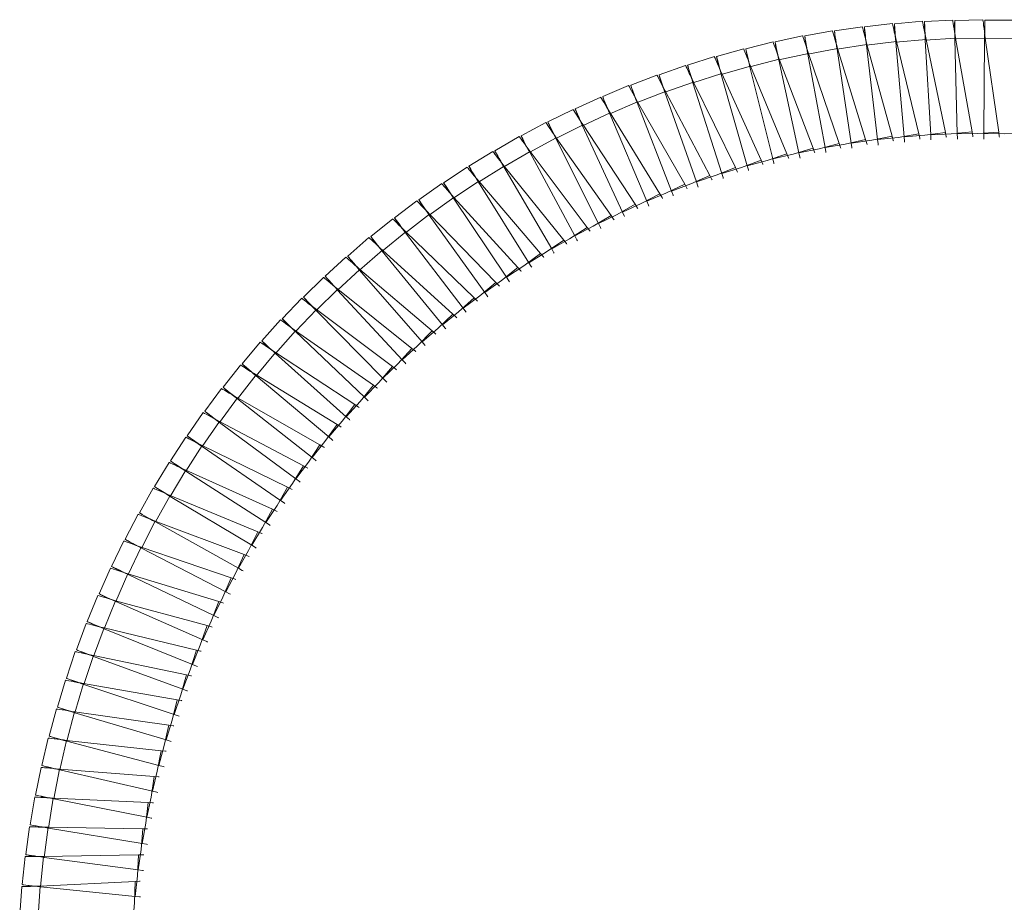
# Model space of a CAD drawing. Header units: millimetres. Extents: x -834 to 396, y -1282 to 570.
# Tile 6 of 13: x -833 to -548, y 314 to 570. Entities that reach past the tile are written whole.
import ezdxf

# ---------------------------------------------------------------- set-up
doc = ezdxf.new("R2010")
doc.units = ezdxf.units.MM

msp = doc.modelspace()

# ---------------------------------------------------------------- linework, layer by layer
at = {"color": 7, "linetype": 'Continuous', "lineweight": 15}
for p, q in [((-596.93, 567.05), (-588.85, 568.26)), ((-588.25, 568.22), (-580.14, 569.19)), ((-579.54, 569.13), (-571.41, 569.83)), ((-579.52, 568.13), (-579.54, 569.13)), ((-570.82, 568.75), (-570.81, 569.75)), ((-570.82, 568.75), (-570.66, 565.89)), ((-570.81, 569.75), (-562.65, 570.2)), ((-562.08, 568.36), (-562.37, 568.36)), ((-562.1, 569.11), (-562.06, 570.11)), ((-562.1, 569.11), (-562.03, 566.24)), ((-562.06, 570.11), (-553.89, 570.3)), ((-553.38, 568.44), (-553.68, 568.44)), ((-553.38, 569.19), (-553.4, 566.32)), ((-553.38, 569.19), (-553.3, 570.19)), ((-553.3, 570.19), (-545.14, 570.12)), ((-614.15, 563.88), (-606.17, 565.6)), ((-605.57, 565.6), (-597.53, 567.07)), ((-605.45, 564.61), (-605.57, 565.6)), ((-596.85, 566.05), (-596.93, 567.05)), ((-596.85, 566.05), (-596.42, 563.22)), ((-588.11, 566.48), (-588.42, 566.45)), ((-588.2, 567.22), (-588.25, 568.22)), ((-588.2, 567.22), (-587.86, 564.38)), ((-579.46, 567.38), (-579.74, 567.36)), ((-579.52, 568.13), (-579.27, 565.27)), ((-579.31, 565.46), (-579.31, 565.46)), ((-570.78, 568.01), (-571.08, 567.99)), ((-570.69, 566.08), (-570.69, 566.08)), ((-562.06, 566.43), (-562.06, 566.43)), ((-553.41, 566.51), (-553.41, 566.51)), ((-622.68, 561.89), (-614.76, 563.87)), ((-614.01, 562.89), (-614.15, 563.88)), ((-614.01, 562.89), (-613.4, 560.09)), ((-605.32, 563.87), (-605.61, 563.82)), ((-605.45, 564.61), (-604.93, 561.79)), ((-596.74, 565.31), (-597.02, 565.27)), ((-596.47, 563.4), (-596.47, 563.4)), ((-596.21, 561.73), (-587.52, 563.07)), ((-587.9, 564.56), (-587.9, 564.56)), ((-587.7, 562.89), (-578.97, 563.95)), ((-587.7, 562.89), (-584.42, 535.54)), ((-587.52, 563.07), (-580.21, 536.51)), ((-579.16, 563.78), (-570.4, 564.56)), ((-579.16, 563.78), (-576.74, 536.33)), ((-578.97, 563.95), (-572.5, 537.17)), ((-570.6, 564.39), (-561.81, 564.91)), ((-570.6, 564.39), (-569.04, 536.89)), ((-570.4, 564.56), (-564.77, 537.6)), ((-562.01, 564.74), (-553.22, 564.98)), ((-562.01, 564.74), (-561.32, 537.2)), ((-561.81, 564.91), (-557.04, 537.78)), ((-553.43, 564.82), (-553.6, 537.28)), ((-553.43, 564.82), (-544.63, 564.78)), ((-553.22, 564.98), (-549.3, 537.71)), ((-631.14, 559.64), (-623.28, 561.86)), ((-622.5, 560.91), (-622.68, 561.89)), ((-622.32, 560.19), (-622.61, 560.11)), ((-622.5, 560.91), (-621.81, 558.13)), ((-613.85, 562.16), (-614.14, 562.1)), ((-613.46, 560.27), (-613.46, 560.27)), ((-613.1, 558.62), (-604.51, 560.5)), ((-604.99, 561.97), (-604.99, 561.97)), ((-604.98, 561.93), (-604.88, 561.66)), ((-604.68, 560.31), (-596.03, 561.92)), ((-604.68, 560.31), (-599.69, 533.22)), ((-604.51, 560.5), (-595.55, 534.45)), ((-596.21, 561.73), (-592.07, 534.5)), ((-596.03, 561.92), (-587.9, 535.6)), ((-647.83, 554.34), (-640.13, 557.05)), ((-639.53, 557.12), (-631.74, 559.59)), ((-639.29, 556.15), (-639.53, 557.12)), ((-630.94, 558.66), (-631.14, 559.64)), ((-630.73, 557.94), (-631.02, 557.86)), ((-630.94, 558.66), (-630.15, 555.91)), ((-629.77, 554.46), (-621.31, 556.87)), ((-621.88, 558.31), (-621.88, 558.31)), ((-621.86, 558.27), (-621.75, 558.01)), ((-621.47, 556.67), (-612.94, 558.82)), ((-621.31, 556.87), (-610.73, 531.44)), ((-613.1, 558.62), (-607.26, 531.7)), ((-612.94, 558.82), (-603.16, 533.06)), ((-656.04, 551.3), (-648.43, 554.25)), ((-647.56, 553.38), (-647.83, 554.34)), ((-639.06, 555.44), (-639.34, 555.35)), ((-639.29, 556.15), (-638.42, 553.42)), ((-637.99, 551.98), (-629.61, 554.66)), ((-630.23, 556.08), (-630.23, 556.08)), ((-630.21, 556.04), (-630.09, 555.78)), ((-629.77, 554.46), (-622.24, 527.95)), ((-629.61, 554.66), (-618.24, 529.57)), ((-621.47, 556.67), (-614.78, 529.94)), ((-664.16, 548), (-656.64, 551.19)), ((-655.75, 550.35), (-656.04, 551.3)), ((-647.32, 552.67), (-647.61, 552.57)), ((-647.56, 553.38), (-646.61, 550.68)), ((-646.13, 549.25), (-637.84, 552.2)), ((-638.5, 553.59), (-638.5, 553.59)), ((-638.49, 553.56), (-638.36, 553.3)), ((-637.99, 551.98), (-629.64, 525.73)), ((-637.84, 552.2), (-625.69, 527.47)), ((-655.75, 550.35), (-654.71, 547.68)), ((-655.48, 549.65), (-655.74, 549.55)), ((-654.19, 546.27), (-645.99, 549.47)), ((-646.69, 550.85), (-646.69, 550.85)), ((-646.68, 550.81), (-646.54, 550.56)), ((-646.13, 549.25), (-636.96, 523.28)), ((-645.99, 549.47), (-633.07, 525.14)), ((-672.16, 544.45), (-664.75, 547.88)), ((-663.83, 547.06), (-664.16, 548)), ((-663.83, 547.06), (-662.71, 544.42)), ((-663.54, 546.37), (-663.82, 546.25)), ((-662.14, 543.03), (-654.05, 546.49)), ((-654.8, 547.84), (-654.8, 547.84)), ((-654.78, 547.81), (-654.64, 547.56)), ((-654.19, 546.27), (-644.2, 520.59)), ((-654.05, 546.49), (-640.37, 522.58)), ((-680.05, 540.65), (-672.75, 544.31)), ((-671.8, 543.52), (-672.16, 544.45)), ((-671.8, 543.52), (-670.6, 540.92)), ((-671.49, 542.84), (-671.75, 542.72)), ((-669.99, 539.55), (-662.01, 543.26)), ((-662.8, 544.59), (-662.8, 544.59)), ((-662.78, 544.55), (-662.63, 544.31)), ((-662.14, 543.03), (-651.36, 517.68)), ((-662.01, 543.26), (-647.59, 519.79)), ((-687.82, 536.61), (-680.63, 540.49)), ((-679.66, 539.73), (-680.05, 540.65)), ((-679.66, 539.73), (-678.38, 537.17)), ((-677.73, 535.82), (-669.87, 539.78)), ((-670.7, 541.08), (-670.7, 541.08)), ((-670.68, 541.05), (-670.52, 540.81)), ((-669.87, 539.78), (-654.71, 516.78)), ((-679.33, 539.07), (-679.6, 538.93)), ((-678.48, 537.33), (-678.48, 537.33)), ((-669.99, 539.55), (-658.42, 514.55)), ((-695.45, 532.32), (-688.39, 536.43)), ((-687.4, 535.7), (-687.82, 536.61)), ((-687.4, 535.7), (-686.04, 533.18)), ((-687.05, 535.04), (-687.3, 534.9)), ((-685.34, 531.85), (-677.61, 536.05)), ((-677.73, 535.82), (-665.37, 511.2)), ((-677.61, 536.05), (-661.74, 513.54)), ((-702.95, 527.8), (-696.02, 532.12)), ((-695.01, 531.43), (-695.45, 532.32)), ((-695.01, 531.43), (-693.57, 528.95)), ((-692.83, 527.64), (-685.24, 532.09)), ((-686.15, 533.34), (-686.15, 533.34)), ((-686.12, 533.3), (-685.95, 533.07)), ((-685.34, 531.85), (-672.22, 507.63)), ((-685.24, 532.09), (-668.67, 510.08)), ((-694.63, 530.78), (-694.88, 530.63)), ((-693.68, 529.1), (-693.68, 529.1)), ((-693.66, 529.07), (-693.48, 528.85)), ((-710.3, 523.04), (-703.51, 527.58)), ((-702.48, 526.92), (-702.95, 527.8)), ((-702.48, 526.92), (-700.96, 524.49)), ((-702.08, 526.28), (-702.34, 526.12)), ((-700.18, 523.2), (-692.73, 527.88)), ((-692.83, 527.64), (-678.95, 503.84)), ((-692.73, 527.88), (-675.48, 506.41)), ((-717.5, 518.05), (-710.85, 522.8)), ((-709.8, 522.17), (-710.3, 523.04)), ((-707.39, 518.53), (-700.09, 523.45)), ((-701.08, 524.63), (-701.08, 524.64)), ((-701.05, 524.6), (-700.86, 524.38)), ((-700.18, 523.2), (-685.56, 499.85)), ((-700.09, 523.45), (-682.17, 502.52)), ((-709.8, 522.17), (-708.21, 519.79)), ((-709.38, 521.55), (-709.62, 521.39)), ((-708.33, 519.94), (-708.33, 519.94)), ((-708.3, 519.91), (-708.11, 519.69)), ((-724.54, 512.84), (-718.04, 517.8)), ((-716.97, 517.2), (-717.5, 518.05)), ((-716.97, 517.2), (-715.3, 514.87)), ((-714.45, 513.64), (-707.31, 518.78)), ((-707.39, 518.53), (-692.05, 495.65)), ((-707.31, 518.78), (-688.74, 498.43)), ((-716.54, 516.59), (-716.79, 516.41)), ((-715.43, 515.01), (-715.43, 515.01)), ((-715.4, 514.98), (-715.2, 514.78)), ((-731.41, 507.41), (-725.07, 512.57)), ((-723.98, 512.01), (-724.54, 512.84)), ((-723.98, 512.01), (-722.38, 509.91)), ((-723.53, 511.41), (-723.76, 511.24)), ((-721.35, 508.53), (-714.37, 513.89)), ((-714.45, 513.64), (-698.39, 491.25)), ((-714.37, 513.89), (-695.17, 494.13)), ((-728.08, 503.2), (-721.28, 508.78)), ((-722.37, 509.87), (-722.37, 509.87)), ((-721.35, 508.53), (-704.6, 486.66)), ((-721.28, 508.78), (-701.47, 489.63)), ((-738.1, 501.77), (-731.94, 507.12)), ((-730.83, 506.6), (-731.41, 507.41)), ((-730.83, 506.6), (-729.02, 504.38)), ((-730.35, 506.02), (-730.59, 505.82)), ((-734.65, 497.67), (-728.02, 503.45)), ((-729.15, 504.51), (-729.15, 504.51)), ((-729.12, 504.48), (-728.91, 504.29)), ((-728.08, 503.2), (-710.66, 481.87)), ((-728.02, 503.45), (-707.62, 484.94)), ((-744.62, 495.92), (-738.62, 501.47)), ((-737.5, 500.97), (-738.1, 501.77)), ((-737.5, 500.97), (-735.62, 498.81)), ((-737.01, 500.41), (-737.23, 500.22)), ((-741.04, 491.93), (-734.6, 497.92)), ((-735.76, 498.94), (-735.76, 498.94)), ((-735.73, 498.91), (-735.51, 498.73)), ((-734.65, 497.67), (-716.56, 476.89)), ((-734.6, 497.92), (-713.62, 480.06)), ((-750.95, 489.87), (-745.13, 495.6)), ((-743.99, 495.14), (-744.62, 495.92)), ((-743.99, 495.14), (-742.04, 493.04)), ((-743.48, 494.6), (-743.7, 494.39)), ((-747.24, 485.99), (-740.99, 492.18)), ((-742.19, 493.16), (-742.19, 493.17)), ((-742.16, 493.14), (-741.93, 492.96)), ((-741.04, 491.93), (-722.3, 471.73)), ((-740.99, 492.18), (-719.47, 474.99)), ((-757.08, 483.62), (-751.45, 489.53)), ((-750.3, 489.11), (-750.95, 489.87)), ((-750.3, 489.11), (-748.28, 487.07)), ((-749.77, 488.58), (-749.98, 488.37)), ((-753.26, 479.86), (-747.21, 486.25)), ((-748.43, 487.19), (-748.43, 487.19)), ((-748.4, 487.17), (-748.17, 486.99)), ((-747.24, 485.99), (-727.88, 466.39)), ((-747.21, 486.25), (-725.15, 469.74)), ((-763.02, 477.18), (-757.57, 483.27)), ((-756.41, 482.88), (-757.08, 483.62)), ((-756.41, 482.88), (-754.33, 480.91)), ((-759.08, 473.54), (-753.23, 480.12)), ((-755.87, 482.37), (-756.07, 482.16)), ((-754.48, 481.02), (-754.48, 481.02)), ((-754.45, 481), (-754.22, 480.83)), ((-753.26, 479.86), (-733.29, 460.88)), ((-753.23, 480.12), (-730.67, 464.31)), ((-762.32, 476.47), (-763.02, 477.18)), ((-768.75, 470.56), (-763.5, 476.82)), ((-762.32, 476.47), (-760.18, 474.56)), ((-761.77, 475.97), (-761.97, 475.75)), ((-760.34, 474.67), (-760.34, 474.67)), ((-760.31, 474.65), (-760.07, 474.49)), ((-764.7, 467.05), (-759.06, 473.8)), ((-759.08, 473.54), (-738.53, 455.2)), ((-759.06, 473.8), (-736.01, 458.71)), ((-774.27, 463.77), (-769.22, 470.18)), ((-768.03, 469.87), (-768.75, 470.56)), ((-768.03, 469.87), (-765.84, 468.03)), ((-767.46, 469.39), (-767.64, 469.17)), ((-770.11, 460.38), (-764.69, 467.31)), ((-765.99, 468.14), (-765.99, 468.14)), ((-765.96, 468.11), (-765.72, 467.96)), ((-764.7, 467.05), (-743.58, 449.36)), ((-764.69, 467.31), (-741.18, 452.95)), ((-779.58, 456.8), (-774.73, 463.37)), ((-773.53, 463.1), (-774.27, 463.77)), ((-773.53, 463.1), (-771.28, 461.33)), ((-772.94, 462.64), (-773.14, 462.39)), ((-775.31, 453.55), (-770.11, 460.64)), ((-771.44, 461.43), (-771.44, 461.43)), ((-770.11, 460.64), (-746.16, 447.03)), ((-770.11, 460.38), (-748.45, 443.36)), ((-784.66, 449.67), (-780.02, 456.39)), ((-778.81, 456.15), (-779.58, 456.8)), ((-778.81, 456.15), (-776.51, 454.45)), ((-778.21, 455.71), (-778.38, 455.48)), ((-776.67, 454.55), (-776.67, 454.55)), ((-776.64, 454.53), (-776.38, 454.39)), ((-780.29, 446.55), (-775.32, 453.81)), ((-775.32, 453.81), (-750.95, 440.95)), ((-775.31, 453.55), (-753.13, 437.22)), ((-789.52, 442.38), (-785.09, 449.24)), ((-783.88, 449.05), (-784.66, 449.67)), ((-783.88, 449.05), (-781.52, 447.42)), ((-783.26, 448.62), (-783.43, 448.37)), ((-785.06, 439.4), (-780.31, 446.81)), ((-781.68, 447.51), (-781.69, 447.51)), ((-781.65, 447.49), (-781.39, 447.37)), ((-780.31, 446.81), (-755.55, 434.73)), ((-780.29, 446.55), (-757.61, 430.93)), ((-794.14, 434.95), (-789.93, 441.94)), ((-788.71, 441.79), (-789.52, 442.38)), ((-788.71, 441.79), (-786.31, 440.23)), ((-788.09, 441.38), (-788.24, 441.14)), ((-786.48, 440.32), (-786.48, 440.32)), ((-786.44, 440.3), (-786.18, 440.18)), ((-789.59, 432.11), (-785.08, 439.66)), ((-785.08, 439.66), (-759.95, 428.36)), ((-785.06, 439.4), (-761.89, 424.5)), ((-798.53, 427.37), (-794.54, 434.5)), ((-793.32, 434.38), (-794.14, 434.95)), ((-793.32, 434.38), (-790.87, 432.9)), ((-793.89, 424.68), (-789.62, 432.37)), ((-792.68, 433.99), (-792.83, 433.74)), ((-791.04, 432.98), (-791.04, 432.98)), ((-791, 432.96), (-790.74, 432.85)), ((-789.62, 432.37), (-764.15, 421.86)), ((-789.59, 432.11), (-765.96, 417.94)), ((-802.68, 419.66), (-798.92, 426.91)), ((-797.69, 426.82), (-798.53, 427.37)), ((-797.69, 426.82), (-795.19, 425.43)), ((-797.04, 426.46), (-797.19, 426.2)), ((-795.37, 425.5), (-795.37, 425.5)), ((-795.33, 425.49), (-795.06, 425.38)), ((-797.96, 417.11), (-793.93, 424.93)), ((-793.93, 424.93), (-768.15, 415.23)), ((-793.89, 424.68), (-769.83, 411.26)), ((-806.59, 411.82), (-803.05, 419.18)), ((-801.83, 419.14), (-802.68, 419.66)), ((-801.83, 419.14), (-799.28, 417.82)), ((-801.79, 409.43), (-798.01, 417.37)), ((-801.16, 418.8), (-801.3, 418.54)), ((-799.46, 417.89), (-799.46, 417.89)), ((-799.42, 417.88), (-799.15, 417.78)), ((-798.01, 417.37), (-771.93, 408.48)), ((-797.96, 417.11), (-773.49, 404.46)), ((-810.24, 403.86), (-806.94, 411.34)), ((-805.72, 411.33), (-806.59, 411.82)), ((-805.72, 411.33), (-803.13, 410.09)), ((-805.37, 401.62), (-801.84, 409.68)), ((-805.04, 411.01), (-805.17, 410.73)), ((-803.31, 410.16), (-803.31, 410.16)), ((-801.84, 409.68), (-775.5, 401.62)), ((-801.79, 409.43), (-776.93, 397.54)), ((-813.65, 395.8), (-810.58, 403.37)), ((-809.36, 403.4), (-810.24, 403.86)), ((-809.36, 403.4), (-806.74, 402.25)), ((-808.67, 403.1), (-808.79, 402.84)), ((-808.71, 393.71), (-805.43, 401.87)), ((-806.92, 402.3), (-806.92, 402.3)), ((-806.88, 402.29), (-806.6, 402.21)), ((-805.43, 401.87), (-778.85, 394.64)), ((-805.37, 401.62), (-780.16, 390.52)), ((-816.8, 387.63), (-813.97, 395.29)), ((-812.75, 395.36), (-813.65, 395.8)), ((-812.75, 395.36), (-810.09, 394.29)), ((-812.06, 395.08), (-812.17, 394.79)), ((-810.27, 394.34), (-810.27, 394.34)), ((-810.24, 394.33), (-809.96, 394.26)), ((-811.79, 385.69), (-808.78, 393.96)), ((-808.78, 393.96), (-781.98, 387.56)), ((-808.71, 393.71), (-783.16, 383.41)), ((-819.69, 379.36), (-817.11, 387.11)), ((-815.89, 387.22), (-816.8, 387.63)), ((-815.89, 387.22), (-813.2, 386.23)), ((-815.18, 386.96), (-815.28, 386.69)), ((-814.63, 377.59), (-811.87, 385.94)), ((-813.38, 386.28), (-813.38, 386.28)), ((-813.34, 386.27), (-813.06, 386.21)), ((-811.87, 385.94), (-784.89, 380.39)), ((-811.79, 385.69), (-785.93, 376.2)), ((-822.32, 371.01), (-819.98, 378.83)), ((-818.76, 378.98), (-819.69, 379.36)), ((-818.76, 378.98), (-816.05, 378.08)), ((-818.06, 378.75), (-818.15, 378.46)), ((-817.21, 369.39), (-814.71, 377.83)), ((-816.23, 378.12), (-816.23, 378.12)), ((-816.19, 378.11), (-815.91, 378.06)), ((-814.71, 377.83), (-787.57, 373.13)), ((-814.63, 377.59), (-788.48, 368.91)), ((-824.69, 362.58), (-822.6, 370.47)), ((-821.38, 370.66), (-822.32, 371.01)), ((-821.38, 370.66), (-818.64, 369.84)), ((-820.67, 370.45), (-820.75, 370.17)), ((-819.53, 361.13), (-817.3, 369.64)), ((-818.82, 369.88), (-818.82, 369.88)), ((-818.79, 369.87), (-818.5, 369.83)), ((-817.3, 369.64), (-790.02, 365.79)), ((-817.21, 369.39), (-790.8, 361.54)), ((-826.79, 354.08), (-824.95, 362.03)), ((-823.74, 362.26), (-824.69, 362.58)), ((-823.74, 362.26), (-820.97, 361.53)), ((-823.02, 362.07), (-823.09, 361.79)), ((-821.58, 352.79), (-819.63, 361.36)), ((-821.16, 361.56), (-821.16, 361.56)), ((-821.12, 361.55), (-820.83, 361.52)), ((-819.63, 361.36), (-792.24, 358.38)), ((-819.53, 361.13), (-792.89, 354.11)), ((-828.62, 345.52), (-827.03, 353.53)), ((-825.83, 353.79), (-826.79, 354.08)), ((-825.83, 353.79), (-823.04, 353.15)), ((-825.11, 353.62), (-825.17, 353.33)), ((-823.38, 344.39), (-821.69, 353.02)), ((-823.23, 353.17), (-823.23, 353.17)), ((-823.19, 353.16), (-822.9, 353.14)), ((-821.69, 353.02), (-794.22, 350.9)), ((-821.58, 352.79), (-794.74, 346.61)), ((-830.19, 336.9), (-828.85, 344.96)), ((-827.66, 345.26), (-828.62, 345.52)), ((-827.66, 345.26), (-824.85, 344.7)), ((-826.92, 345.11), (-826.98, 344.83)), ((-825.04, 344.72), (-825.04, 344.72)), ((-825, 344.71), (-824.71, 344.7)), ((-824.91, 335.94), (-823.49, 344.62)), ((-823.49, 344.62), (-795.97, 343.36)), ((-823.38, 344.39), (-796.35, 339.06)), ((-831.48, 328.24), (-830.39, 336.33)), ((-829.21, 336.67), (-830.19, 336.9)), ((-829.21, 336.67), (-826.39, 336.2)), ((-828.48, 336.55), (-828.53, 336.25)), ((-826.58, 336.21), (-826.58, 336.21)), ((-826.17, 327.44), (-825.03, 336.17)), ((-825.03, 336.17), (-797.49, 335.77)), ((-824.91, 335.94), (-797.73, 331.46)), ((-832.5, 319.54), (-831.67, 327.67)), ((-830.5, 328.04), (-831.48, 328.24)), ((-830.5, 328.04), (-827.66, 327.66)), ((-829.76, 327.94), (-829.8, 327.66)), ((-827.17, 318.91), (-826.3, 327.67)), ((-826.3, 327.67), (-798.76, 328.14)), ((-826.17, 327.44), (-798.86, 323.82)), ((-827.31, 319.13), (-799.79, 320.47)), ((-833.24, 310.82), (-832.67, 318.96)), ((-831.51, 319.37), (-832.5, 319.54)), ((-831.51, 319.37), (-828.66, 319.09)), ((-830.77, 319.3), (-830.8, 318.99)), ((-828.85, 319.08), (-828.85, 319.08)), ((-827.9, 310.36), (-827.31, 319.13)), ((-827.17, 318.91), (-799.76, 316.15))]:
    msp.add_line(p, q, dxfattribs=at)
at = {"color": 7, "linetype": 'Continuous', "lineweight": 15, "flags": 128}
for points in [[(-588.85, 568.26), (-588.83, 568.15), (-588.74, 567.83), (-588.61, 567.3), (-588.43, 566.61), (-588.22, 565.8), (-587.99, 564.9), (-587.75, 563.97), (-587.52, 563.07)], [(-580.14, 569.19), (-580.12, 569.07), (-580.04, 568.74), (-579.93, 568.22), (-579.77, 567.52), (-579.59, 566.7), (-579.38, 565.79), (-579.17, 564.86), (-578.97, 563.95)], [(-579.54, 569.13), (-579.53, 569.01), (-579.51, 568.68), (-579.47, 568.14), (-579.42, 567.43), (-579.36, 566.59), (-579.3, 565.66), (-579.23, 564.71), (-579.16, 563.78)], [(-571.41, 569.83), (-571.38, 569.72), (-571.32, 569.39), (-571.22, 568.86), (-571.09, 568.16), (-570.93, 567.33), (-570.75, 566.42), (-570.57, 565.48), (-570.4, 564.56)], [(-570.81, 569.75), (-570.8, 569.64), (-570.79, 569.3), (-570.77, 568.76), (-570.74, 568.05), (-570.71, 567.21), (-570.67, 566.28), (-570.63, 565.33), (-570.6, 564.39)], [(-562.65, 570.2), (-562.64, 570.09), (-562.58, 569.76), (-562.5, 569.23), (-562.39, 568.52), (-562.26, 567.69), (-562.11, 566.77), (-561.96, 565.83), (-561.81, 564.91)], [(-562.06, 570.11), (-562.06, 569.99), (-562.06, 569.66), (-562.05, 569.12), (-562.05, 568.4), (-562.04, 567.56), (-562.03, 566.63), (-562.02, 565.68), (-562.01, 564.74)], [(-553.89, 570.3), (-553.88, 570.19), (-553.84, 569.85), (-553.77, 569.32), (-553.68, 568.61), (-553.57, 567.78), (-553.46, 566.86), (-553.34, 565.91), (-553.22, 564.98)], [(-553.3, 570.19), (-553.31, 570.07), (-553.31, 569.74), (-553.33, 569.2), (-553.34, 568.48), (-553.36, 567.64), (-553.38, 566.71), (-553.41, 565.76), (-553.43, 564.82)], [(-606.17, 565.6), (-606.13, 565.49), (-606.03, 565.17), (-605.86, 564.66), (-605.64, 563.98), (-605.38, 563.18), (-605.09, 562.3), (-604.8, 561.39), (-604.51, 560.5)], [(-605.57, 565.6), (-605.55, 565.49), (-605.49, 565.15), (-605.4, 564.62), (-605.29, 563.92), (-605.15, 563.09), (-605, 562.17), (-604.84, 561.23), (-604.68, 560.31)], [(-597.53, 567.07), (-597.5, 566.96), (-597.41, 566.64), (-597.26, 566.12), (-597.06, 565.43), (-596.82, 564.62), (-596.56, 563.73), (-596.29, 562.81), (-596.03, 561.92)], [(-596.93, 567.05), (-596.91, 566.93), (-596.87, 566.6), (-596.8, 566.07), (-596.7, 565.36), (-596.59, 564.52), (-596.47, 563.6), (-596.34, 562.66), (-596.21, 561.73)], [(-588.25, 568.22), (-588.24, 568.11), (-588.21, 567.77), (-588.15, 567.24), (-588.08, 566.53), (-587.99, 565.69), (-587.9, 564.77), (-587.8, 563.81), (-587.7, 562.89)], [(-614.76, 563.87), (-614.72, 563.76), (-614.6, 563.44), (-614.42, 562.93), (-614.18, 562.26), (-613.89, 561.47), (-613.58, 560.6), (-613.25, 559.7), (-612.94, 558.82)], [(-614.15, 563.88), (-614.13, 563.77), (-614.06, 563.44), (-613.96, 562.91), (-613.82, 562.21), (-613.66, 561.38), (-613.47, 560.47), (-613.29, 559.54), (-613.1, 558.62)], [(-623.28, 561.86), (-623.24, 561.75), (-623.12, 561.44), (-622.92, 560.94), (-622.66, 560.28), (-622.34, 559.49), (-622, 558.63), (-621.65, 557.74), (-621.31, 556.87)], [(-622.68, 561.89), (-622.65, 561.78), (-622.58, 561.46), (-622.46, 560.93), (-622.3, 560.24), (-622.11, 559.41), (-621.9, 558.51), (-621.68, 557.58), (-621.47, 556.67)], [(-640.13, 557.05), (-640.08, 556.95), (-639.94, 556.64), (-639.71, 556.15), (-639.4, 555.51), (-639.04, 554.74), (-638.65, 553.91), (-638.24, 553.04), (-637.84, 552.2)], [(-639.53, 557.12), (-639.5, 557.01), (-639.4, 556.69), (-639.25, 556.17), (-639.04, 555.49), (-638.8, 554.68), (-638.53, 553.79), (-638.26, 552.88), (-637.99, 551.98)], [(-631.74, 559.59), (-631.7, 559.48), (-631.56, 559.17), (-631.35, 558.68), (-631.07, 558.02), (-630.73, 557.25), (-630.36, 556.4), (-629.98, 555.52), (-629.61, 554.66)], [(-631.14, 559.64), (-631.11, 559.53), (-631.03, 559.2), (-630.89, 558.68), (-630.71, 557.99), (-630.49, 557.18), (-630.25, 556.28), (-630.01, 555.36), (-629.77, 554.46)], [(-648.43, 554.25), (-648.38, 554.15), (-648.22, 553.85), (-647.98, 553.37), (-647.66, 552.73), (-647.27, 551.98), (-646.85, 551.15), (-646.42, 550.3), (-645.99, 549.47)], [(-647.83, 554.34), (-647.8, 554.23), (-647.69, 553.91), (-647.52, 553.4), (-647.29, 552.73), (-647.03, 551.93), (-646.73, 551.05), (-646.43, 550.14), (-646.13, 549.25)], [(-656.64, 551.19), (-656.58, 551.09), (-656.42, 550.8), (-656.16, 550.32), (-655.82, 549.7), (-655.41, 548.96), (-654.96, 548.15), (-654.5, 547.31), (-654.05, 546.49)], [(-656.04, 551.3), (-656, 551.19), (-655.89, 550.88), (-655.7, 550.37), (-655.46, 549.7), (-655.16, 548.91), (-654.84, 548.04), (-654.51, 547.14), (-654.19, 546.27)], [(-664.75, 547.88), (-664.69, 547.78), (-664.52, 547.49), (-664.24, 547.02), (-663.88, 546.41), (-663.45, 545.68), (-662.98, 544.89), (-662.49, 544.06), (-662.01, 543.26)], [(-664.16, 548), (-664.11, 547.9), (-663.99, 547.59), (-663.79, 547.09), (-663.52, 546.43), (-663.2, 545.64), (-662.85, 544.78), (-662.49, 543.9), (-662.14, 543.03)], [(-672.75, 544.31), (-672.68, 544.21), (-672.5, 543.93), (-672.22, 543.47), (-671.83, 542.87), (-671.38, 542.16), (-670.88, 541.37), (-670.37, 540.57), (-669.87, 539.78)], [(-672.16, 544.45), (-672.12, 544.35), (-671.98, 544.04), (-671.76, 543.55), (-671.47, 542.9), (-671.13, 542.12), (-670.76, 541.28), (-670.37, 540.4), (-669.99, 539.55)], [(-680.63, 540.49), (-680.57, 540.39), (-680.38, 540.12), (-680.07, 539.67), (-679.67, 539.08), (-679.2, 538.38), (-678.68, 537.62), (-678.14, 536.82), (-677.61, 536.05)], [(-680.05, 540.65), (-680, 540.55), (-679.86, 540.25), (-679.62, 539.76), (-679.31, 539.12), (-678.95, 538.36), (-678.55, 537.52), (-678.13, 536.66), (-677.73, 535.82)], [(-584.42, 535.54), (-578.48, 536.19), (-572.5, 537.17)], [(-576.74, 536.33), (-570.78, 536.8), (-564.77, 537.6)], [(-572.5, 537.17), (-572.22, 535.94), (-572.16, 535.68)], [(-569.04, 536.89), (-563.06, 537.17), (-557.04, 537.78)], [(-569.04, 536.89), (-568.98, 535.63), (-568.97, 535.47)], [(-564.77, 537.6), (-564.53, 536.36), (-564.5, 536.2)], [(-561.32, 537.2), (-555.34, 537.29), (-549.3, 537.71)], [(-561.32, 537.2), (-561.3, 535.94), (-561.3, 535.63)], [(-557.04, 537.78), (-556.84, 536.53), (-556.8, 536.3)], [(-553.6, 537.28), (-553.62, 536.01), (-553.62, 535.71)], [(-553.6, 537.28), (-547.62, 537.18), (-541.57, 537.41)], [(-549.3, 537.71), (-549.14, 536.46), (-549.11, 536.23)], [(-688.39, 536.43), (-688.32, 536.33), (-688.13, 536.06), (-687.81, 535.62), (-687.39, 535.05), (-686.89, 534.37), (-686.35, 533.62), (-685.79, 532.84), (-685.24, 532.09)], [(-687.82, 536.61), (-687.76, 536.51), (-687.61, 536.21), (-687.36, 535.73), (-687.03, 535.1), (-686.64, 534.35), (-686.22, 533.53), (-685.77, 532.68), (-685.34, 531.85)], [(-607.26, 531.7), (-601.41, 532.91), (-595.55, 534.45)], [(-599.69, 533.22), (-593.8, 534.24), (-587.9, 535.6)], [(-595.55, 534.45), (-595.15, 533.25), (-595.09, 533.06)], [(-592.07, 534.5), (-586.15, 535.33), (-580.21, 536.51)], [(-592.07, 534.5), (-591.9, 533.25), (-591.87, 533.09)], [(-587.9, 535.6), (-587.54, 534.39), (-587.47, 534.15)], [(-584.42, 535.54), (-584.28, 534.28), (-584.25, 533.97)], [(-580.21, 536.51), (-579.89, 535.28), (-579.86, 535.17)], [(-576.74, 536.33), (-576.64, 535.07), (-576.62, 534.77)], [(-696.02, 532.12), (-695.95, 532.03), (-695.74, 531.76), (-695.41, 531.34), (-694.98, 530.77), (-694.46, 530.11), (-693.89, 529.38), (-693.3, 528.62), (-692.73, 527.88)], [(-695.45, 532.32), (-695.4, 532.22), (-695.23, 531.93), (-694.97, 531.46), (-694.62, 530.84), (-694.21, 530.1), (-693.75, 529.29), (-693.29, 528.46), (-692.83, 527.64)], [(-622.24, 527.95), (-616.48, 529.53), (-610.73, 531.44)], [(-614.78, 529.94), (-608.97, 531.34), (-603.16, 533.06)], [(-610.73, 531.44), (-610.26, 530.26), (-610.16, 530.03)], [(-607.26, 531.7), (-607.01, 530.46), (-606.94, 530.16)], [(-603.16, 533.06), (-602.73, 531.88), (-602.66, 531.69)], [(-599.69, 533.22), (-599.47, 531.97), (-599.45, 531.82)], [(-629.64, 525.73), (-623.92, 527.48), (-618.24, 529.57)], [(-618.24, 529.57), (-617.73, 528.42), (-617.69, 528.32)], [(-614.78, 529.94), (-614.49, 528.72), (-614.45, 528.57)], [(-703.51, 527.58), (-703.44, 527.49), (-703.22, 527.23), (-702.88, 526.81), (-702.43, 526.27), (-701.89, 525.62), (-701.3, 524.9), (-700.68, 524.16), (-700.09, 523.45)], [(-702.95, 527.8), (-702.89, 527.7), (-702.72, 527.41), (-702.44, 526.95), (-702.07, 526.34), (-701.64, 525.61), (-701.16, 524.82), (-700.66, 524), (-700.18, 523.2)], [(-636.96, 523.28), (-631.3, 525.21), (-625.69, 527.47)], [(-629.64, 525.73), (-629.27, 524.52), (-629.18, 524.23)], [(-625.69, 527.47), (-625.14, 526.33), (-625.03, 526.1)], [(-622.24, 527.95), (-621.91, 526.74), (-621.87, 526.59)], [(-710.85, 522.8), (-710.78, 522.72), (-710.56, 522.46), (-710.2, 522.06), (-709.73, 521.52), (-709.17, 520.89), (-708.56, 520.2), (-707.92, 519.48), (-707.31, 518.78)], [(-710.3, 523.04), (-710.24, 522.94), (-710.06, 522.66), (-709.76, 522.21), (-709.38, 521.61), (-708.92, 520.9), (-708.42, 520.12), (-707.9, 519.32), (-707.39, 518.53)], [(-651.36, 517.68), (-645.83, 519.97), (-640.37, 522.58)], [(-644.2, 520.59), (-638.61, 522.7), (-633.07, 525.14)], [(-640.37, 522.58), (-639.75, 521.48), (-639.64, 521.28)], [(-636.96, 523.28), (-636.55, 522.08), (-636.45, 521.79)], [(-633.07, 525.14), (-632.49, 524.02), (-632.41, 523.87)], [(-658.42, 514.55), (-652.97, 517.01), (-647.59, 519.79)], [(-647.59, 519.79), (-646.94, 518.71), (-646.82, 518.5)], [(-644.2, 520.59), (-643.76, 519.41), (-643.7, 519.27)], [(-718.04, 517.8), (-717.97, 517.71), (-717.74, 517.47), (-717.37, 517.07), (-716.88, 516.56), (-716.3, 515.94), (-715.67, 515.27), (-715.01, 514.57), (-714.37, 513.89)], [(-717.5, 518.05), (-717.43, 517.96), (-717.24, 517.68), (-716.94, 517.24), (-716.53, 516.65), (-716.05, 515.96), (-715.52, 515.19), (-714.98, 514.41), (-714.45, 513.64)], [(-651.36, 517.68), (-650.87, 516.52), (-650.76, 516.23)], [(-665.37, 511.2), (-660, 513.82), (-654.71, 516.78)], [(-658.42, 514.55), (-657.9, 513.4), (-657.83, 513.26)], [(-654.71, 516.78), (-654.03, 515.71), (-653.95, 515.58)], [(-725.07, 512.57), (-724.99, 512.49), (-724.76, 512.25), (-724.37, 511.87), (-723.87, 511.37), (-723.27, 510.77), (-722.62, 510.11), (-721.94, 509.44), (-721.28, 508.78)], [(-724.54, 512.84), (-724.47, 512.75), (-724.27, 512.48), (-723.95, 512.04), (-723.52, 511.47), (-723.02, 510.79), (-722.47, 510.05), (-721.9, 509.28), (-721.35, 508.53)], [(-672.22, 507.63), (-666.94, 510.42), (-661.74, 513.54)], [(-665.37, 511.2), (-664.82, 510.06), (-664.68, 509.79)], [(-661.74, 513.54), (-661.03, 512.5), (-660.88, 512.28)], [(-678.95, 503.84), (-673.76, 506.8), (-668.67, 510.08)], [(-668.67, 510.08), (-667.92, 509.06), (-667.84, 508.96)], [(-731.94, 507.12), (-731.85, 507.05), (-731.61, 506.81), (-731.21, 506.45), (-730.69, 505.96), (-730.08, 505.38), (-729.4, 504.75), (-728.7, 504.09), (-728.02, 503.45)], [(-731.41, 507.41), (-731.34, 507.32), (-731.13, 507.06), (-730.79, 506.63), (-730.35, 506.07), (-729.83, 505.41), (-729.26, 504.68), (-728.66, 503.93), (-728.08, 503.2)], [(-685.56, 499.85), (-680.46, 502.97), (-675.48, 506.41)], [(-675.48, 506.41), (-674.7, 505.41), (-674.54, 505.22)], [(-672.22, 507.63), (-671.63, 506.51), (-671.49, 506.24)], [(-678.95, 503.84), (-678.33, 502.75), (-678.25, 502.61)], [(-738.62, 501.47), (-738.54, 501.39), (-738.28, 501.17), (-737.88, 500.81), (-737.35, 500.34), (-736.71, 499.78), (-736.02, 499.17), (-735.3, 498.54), (-734.6, 497.92)], [(-738.1, 501.77), (-738.03, 501.68), (-737.81, 501.42), (-737.47, 501.01), (-737.01, 500.47), (-736.46, 499.82), (-735.87, 499.11), (-735.25, 498.38), (-734.65, 497.67)], [(-692.05, 495.65), (-687.05, 498.93), (-682.17, 502.52)], [(-685.56, 499.85), (-684.9, 498.77), (-684.74, 498.51)], [(-682.17, 502.52), (-681.36, 501.55), (-681.22, 501.39)], [(-698.39, 491.25), (-693.5, 494.69), (-688.74, 498.43)], [(-688.74, 498.43), (-687.9, 497.49), (-687.77, 497.34)], [(-745.13, 495.6), (-745.04, 495.53), (-744.78, 495.31), (-744.37, 494.97), (-743.82, 494.51), (-743.17, 493.98), (-742.45, 493.38), (-741.71, 492.78), (-740.99, 492.18)], [(-744.62, 495.92), (-744.54, 495.83), (-744.32, 495.58), (-743.96, 495.18), (-743.48, 494.65), (-742.92, 494.02), (-742.3, 493.33), (-741.66, 492.62), (-741.04, 491.93)], [(-704.6, 486.66), (-699.81, 490.24), (-695.17, 494.13)], [(-695.17, 494.13), (-694.3, 493.22), (-694.13, 493.03)], [(-692.05, 495.65), (-691.35, 494.6), (-691.18, 494.34)], [(-698.39, 491.25), (-697.67, 490.22), (-697.49, 489.97)], [(-751.45, 489.53), (-751.36, 489.46), (-751.09, 489.26), (-750.67, 488.92), (-750.1, 488.49), (-749.44, 487.97), (-748.7, 487.4), (-747.95, 486.82), (-747.21, 486.25)], [(-750.95, 489.87), (-750.87, 489.79), (-750.64, 489.54), (-750.26, 489.15), (-749.77, 488.64), (-749.19, 488.03), (-748.55, 487.35), (-747.89, 486.66), (-747.24, 485.99)], [(-710.66, 481.87), (-705.99, 485.6), (-701.47, 489.63)], [(-701.47, 489.63), (-700.57, 488.75), (-700.5, 488.67)], [(-704.6, 486.66), (-703.84, 485.65), (-703.75, 485.52)], [(-757.57, 483.27), (-757.48, 483.2), (-757.21, 483), (-756.77, 482.69), (-756.2, 482.27), (-755.51, 481.77), (-754.76, 481.23), (-753.99, 480.66), (-753.23, 480.12)], [(-757.08, 483.62), (-757, 483.54), (-756.76, 483.3), (-756.38, 482.93), (-755.87, 482.43), (-755.27, 481.83), (-754.61, 481.18), (-753.93, 480.51), (-753.26, 479.86)], [(-716.56, 476.89), (-712.01, 480.77), (-707.62, 484.94)], [(-707.62, 484.94), (-706.7, 484.08), (-706.51, 483.9)], [(-722.3, 471.73), (-717.88, 475.75), (-713.62, 480.06)], [(-713.62, 480.06), (-712.67, 479.23), (-712.54, 479.11)], [(-710.66, 481.87), (-709.87, 480.88), (-709.67, 480.64)], [(-763.02, 477.18), (-762.94, 477.11), (-762.69, 476.88), (-762.29, 476.51), (-761.77, 476.03), (-761.15, 475.45), (-760.47, 474.83), (-759.77, 474.18), (-759.08, 473.54)], [(-716.56, 476.89), (-715.74, 475.93), (-715.64, 475.81)], [(-763.5, 476.82), (-763.4, 476.75), (-763.13, 476.56), (-762.68, 476.26), (-762.09, 475.86), (-761.39, 475.39), (-760.62, 474.86), (-759.83, 474.33), (-759.06, 473.8)], [(-727.88, 466.39), (-723.59, 470.55), (-719.47, 474.99)], [(-719.47, 474.99), (-718.49, 474.19), (-718.32, 474.04)], [(-722.3, 471.73), (-721.46, 470.79), (-721.25, 470.57)], [(-769.22, 470.18), (-769.12, 470.12), (-768.84, 469.94), (-768.38, 469.65), (-767.78, 469.27), (-767.07, 468.82), (-766.28, 468.32), (-765.48, 467.81), (-764.69, 467.31)], [(-768.75, 470.56), (-768.67, 470.49), (-768.41, 470.27), (-768, 469.91), (-767.47, 469.45), (-766.83, 468.89), (-766.13, 468.29), (-765.4, 467.66), (-764.7, 467.05)], [(-733.29, 460.88), (-729.13, 465.17), (-725.15, 469.74)], [(-725.15, 469.74), (-724.15, 468.97), (-723.96, 468.82)], [(-727.88, 466.39), (-727.01, 465.48), (-726.79, 465.26)], [(-774.73, 463.37), (-774.63, 463.31), (-774.34, 463.14), (-773.87, 462.87), (-773.26, 462.5), (-772.53, 462.07), (-771.74, 461.6), (-770.91, 461.12), (-770.11, 460.64)], [(-774.27, 463.77), (-774.18, 463.69), (-773.92, 463.48), (-773.5, 463.14), (-772.95, 462.69), (-772.3, 462.16), (-771.58, 461.57), (-770.84, 460.97), (-770.11, 460.38)], [(-738.53, 455.2), (-734.5, 459.62), (-730.67, 464.31)], [(-730.67, 464.31), (-729.65, 463.57), (-729.52, 463.48)], [(-733.29, 460.88), (-732.39, 460), (-732.17, 459.78)], [(-743.58, 449.36), (-739.7, 453.9), (-736.01, 458.71)], [(-736.01, 458.71), (-734.97, 458.01), (-734.75, 457.86)], [(-780.02, 456.39), (-779.92, 456.33), (-779.62, 456.17), (-779.15, 455.91), (-778.53, 455.57), (-777.79, 455.16), (-776.97, 454.72), (-776.13, 454.25), (-775.32, 453.81)], [(-779.58, 456.8), (-779.49, 456.73), (-779.22, 456.53), (-778.79, 456.2), (-778.22, 455.77), (-777.55, 455.25), (-776.82, 454.69), (-776.05, 454.11), (-775.31, 453.55)], [(-738.53, 455.2), (-737.6, 454.35), (-737.48, 454.24)], [(-748.45, 443.36), (-744.71, 448.02), (-741.18, 452.95)], [(-741.18, 452.95), (-740.11, 452.28), (-740, 452.2)], [(-785.09, 449.24), (-784.99, 449.19), (-784.69, 449.04), (-784.21, 448.79), (-783.57, 448.47), (-782.82, 448.09), (-781.99, 447.67), (-781.14, 447.23), (-780.31, 446.81)], [(-784.66, 449.67), (-784.57, 449.6), (-784.29, 449.41), (-783.85, 449.09), (-783.28, 448.68), (-782.59, 448.19), (-781.83, 447.65), (-781.05, 447.09), (-780.29, 446.55)], [(-743.58, 449.36), (-742.62, 448.54), (-742.39, 448.34)], [(-753.13, 437.22), (-749.53, 441.99), (-746.16, 447.03)], [(-746.16, 447.03), (-745.07, 446.39), (-744.86, 446.26)], [(-748.45, 443.36), (-747.46, 442.57), (-747.22, 442.38)], [(-789.93, 441.94), (-789.83, 441.9), (-789.52, 441.75), (-789.04, 441.52), (-788.39, 441.22), (-787.63, 440.86), (-786.79, 440.47), (-785.92, 440.06), (-785.08, 439.66)], [(-789.52, 442.38), (-789.42, 442.32), (-789.14, 442.13), (-788.69, 441.83), (-788.1, 441.44), (-787.4, 440.97), (-786.63, 440.45), (-785.83, 439.92), (-785.06, 439.4)], [(-757.61, 430.93), (-754.17, 435.81), (-750.95, 440.95)], [(-750.95, 440.95), (-749.84, 440.35), (-749.65, 440.24)], [(-753.13, 437.22), (-752.12, 436.46), (-751.87, 436.27)], [(-794.54, 434.5), (-794.44, 434.45), (-794.13, 434.32), (-793.63, 434.1), (-792.98, 433.82), (-792.21, 433.49), (-791.35, 433.12), (-790.48, 432.74), (-789.62, 432.37)], [(-794.14, 434.95), (-794.05, 434.89), (-793.76, 434.71), (-793.3, 434.42), (-792.7, 434.05), (-791.98, 433.6), (-791.19, 433.11), (-790.38, 432.6), (-789.59, 432.11)], [(-761.89, 424.5), (-758.6, 429.49), (-755.55, 434.73)], [(-755.55, 434.73), (-754.42, 434.16), (-754.25, 434.07)], [(-765.96, 417.94), (-762.84, 423.04), (-759.95, 428.36)], [(-759.95, 428.36), (-758.81, 427.83), (-758.57, 427.72)], [(-757.61, 430.93), (-756.57, 430.2), (-756.32, 430.02)], [(-798.92, 426.91), (-798.81, 426.87), (-798.5, 426.74), (-798, 426.54), (-797.33, 426.28), (-796.55, 425.97), (-795.69, 425.63), (-794.8, 425.28), (-793.93, 424.93)], [(-798.53, 427.37), (-798.43, 427.31), (-798.14, 427.14), (-797.68, 426.87), (-797.06, 426.51), (-796.33, 426.09), (-795.53, 425.63), (-794.7, 425.15), (-793.89, 424.68)], [(-761.89, 424.5), (-760.83, 423.81), (-760.58, 423.64)], [(-769.83, 411.26), (-766.87, 416.45), (-764.15, 421.86)], [(-764.15, 421.86), (-762.99, 421.37), (-762.91, 421.33)], [(-803.05, 419.18), (-802.95, 419.15), (-802.63, 419.03), (-802.12, 418.85), (-801.45, 418.61), (-800.66, 418.32), (-799.78, 418.01), (-798.88, 417.68), (-798.01, 417.37)], [(-802.68, 419.66), (-802.58, 419.6), (-802.28, 419.44), (-801.81, 419.19), (-801.18, 418.85), (-800.44, 418.45), (-799.62, 418.01), (-798.78, 417.56), (-797.96, 417.11)], [(-765.96, 417.94), (-764.89, 417.28), (-764.63, 417.12)], [(-773.49, 404.46), (-770.69, 409.74), (-768.15, 415.23)], [(-768.15, 415.23), (-766.97, 414.77), (-766.73, 414.68)], [(-806.94, 411.34), (-806.83, 411.3), (-806.51, 411.2), (-806, 411.03), (-805.32, 410.81), (-804.52, 410.55), (-803.64, 410.26), (-802.73, 409.97), (-801.84, 409.68)], [(-806.59, 411.82), (-806.48, 411.77), (-806.18, 411.62), (-805.7, 411.38), (-805.06, 411.06), (-804.31, 410.68), (-803.48, 410.27), (-802.62, 409.84), (-801.79, 409.43)], [(-769.83, 411.26), (-768.74, 410.63), (-768.47, 410.48)], [(-776.93, 397.54), (-774.3, 402.91), (-771.93, 408.48)], [(-771.93, 408.48), (-770.74, 408.06), (-770.57, 408)], [(-810.58, 403.37), (-810.47, 403.34), (-810.15, 403.24), (-809.63, 403.09), (-808.95, 402.89), (-808.14, 402.66), (-807.25, 402.4), (-806.33, 402.13), (-805.43, 401.87)], [(-810.24, 403.86), (-810.14, 403.82), (-809.83, 403.68), (-809.34, 403.45), (-808.7, 403.15), (-807.93, 402.8), (-807.09, 402.41), (-806.22, 402.01), (-805.37, 401.62)], [(-773.49, 404.46), (-772.38, 403.86), (-772.1, 403.72)], [(-780.16, 390.52), (-777.69, 395.97), (-775.5, 401.62)], [(-775.5, 401.62), (-774.3, 401.23), (-774.09, 401.16)], [(-776.93, 397.54), (-775.8, 396.99), (-775.52, 396.85)], [(-813.97, 395.29), (-813.86, 395.26), (-813.54, 395.18), (-813.01, 395.04), (-812.32, 394.87), (-811.51, 394.66), (-810.61, 394.43), (-809.68, 394.19), (-808.78, 393.96)], [(-813.65, 395.8), (-813.54, 395.75), (-813.23, 395.62), (-812.74, 395.41), (-812.08, 395.13), (-811.3, 394.8), (-810.45, 394.44), (-809.57, 394.07), (-808.71, 393.71)], [(-783.16, 383.41), (-780.87, 388.93), (-778.85, 394.64)], [(-778.85, 394.64), (-777.64, 394.29), (-777.4, 394.23)], [(-780.16, 390.52), (-779.01, 390), (-778.73, 389.88)], [(-817.11, 387.11), (-817, 387.08), (-816.67, 387.01), (-816.14, 386.89), (-815.45, 386.74), (-814.62, 386.55), (-813.72, 386.35), (-812.78, 386.14), (-811.87, 385.94)], [(-816.8, 387.63), (-816.69, 387.59), (-816.38, 387.46), (-815.87, 387.27), (-815.21, 387.01), (-814.42, 386.71), (-813.56, 386.37), (-812.67, 386.03), (-811.79, 385.69)], [(-785.93, 376.2), (-783.82, 381.79), (-781.98, 387.56)], [(-781.98, 387.56), (-780.76, 387.26), (-780.62, 387.22)], [(-783.16, 383.41), (-781.99, 382.92), (-781.71, 382.81)], [(-788.48, 368.91), (-786.54, 374.57), (-784.89, 380.39)], [(-784.89, 380.39), (-783.65, 380.12), (-783.4, 380.07)], [(-819.98, 378.83), (-819.87, 378.81), (-819.54, 378.75), (-819.01, 378.65), (-818.31, 378.52), (-817.48, 378.36), (-816.57, 378.18), (-815.63, 378.01), (-814.71, 377.83)], [(-819.69, 379.36), (-819.58, 379.32), (-819.26, 379.21), (-818.76, 379.03), (-818.08, 378.8), (-817.29, 378.52), (-816.41, 378.21), (-815.51, 377.89), (-814.63, 377.59)], [(-785.93, 376.2), (-784.75, 375.75), (-784.61, 375.7)], [(-790.8, 361.54), (-789.04, 367.26), (-787.57, 373.13)], [(-787.57, 373.13), (-786.33, 372.9), (-786.19, 372.88)], [(-822.6, 370.47), (-822.48, 370.46), (-822.15, 370.4), (-821.62, 370.32), (-820.92, 370.21), (-820.08, 370.08), (-819.17, 369.93), (-818.22, 369.78), (-817.3, 369.64)], [(-822.32, 371.01), (-822.21, 370.98), (-821.89, 370.87), (-821.38, 370.71), (-820.7, 370.5), (-819.89, 370.24), (-819.01, 369.96), (-818.1, 369.67), (-817.21, 369.39)], [(-788.48, 368.91), (-787.29, 368.5), (-787, 368.4)], [(-792.89, 354.11), (-791.3, 359.87), (-790.02, 365.79)], [(-790.02, 365.79), (-788.77, 365.6), (-788.53, 365.56)], [(-824.95, 362.03), (-824.83, 362.02), (-824.5, 361.98), (-823.96, 361.91), (-823.26, 361.82), (-822.42, 361.72), (-821.5, 361.6), (-820.55, 361.48), (-819.63, 361.36)], [(-824.69, 362.58), (-824.58, 362.55), (-824.25, 362.46), (-823.74, 362.31), (-823.05, 362.12), (-822.24, 361.89), (-821.34, 361.64), (-820.42, 361.38), (-819.53, 361.13)], [(-790.8, 361.54), (-789.59, 361.17), (-789.3, 361.08)], [(-794.74, 346.61), (-793.34, 352.42), (-792.24, 358.38)], [(-792.24, 358.38), (-790.99, 358.23), (-790.77, 358.2)], [(-792.89, 354.11), (-791.67, 353.77), (-791.37, 353.69)], [(-827.03, 353.53), (-826.92, 353.52), (-826.58, 353.48), (-826.05, 353.43), (-825.34, 353.37), (-824.5, 353.29), (-823.57, 353.2), (-822.62, 353.11), (-821.69, 353.02)], [(-826.79, 354.08), (-826.68, 354.05), (-826.35, 353.97), (-825.83, 353.84), (-825.14, 353.67), (-824.32, 353.46), (-823.42, 353.24), (-822.49, 353.01), (-821.58, 352.79)], [(-796.35, 339.06), (-795.13, 344.91), (-794.22, 350.9)], [(-794.22, 350.9), (-792.97, 350.79), (-792.78, 350.77)], [(-794.74, 346.61), (-793.51, 346.32), (-793.21, 346.24)], [(-828.85, 344.96), (-828.73, 344.95), (-828.4, 344.93), (-827.86, 344.89), (-827.15, 344.85), (-826.31, 344.8), (-825.38, 344.74), (-824.42, 344.68), (-823.49, 344.62)], [(-828.62, 345.52), (-828.51, 345.49), (-828.18, 345.42), (-827.65, 345.31), (-826.96, 345.16), (-826.13, 344.98), (-825.23, 344.78), (-824.29, 344.58), (-823.38, 344.39)], [(-797.73, 331.46), (-796.69, 337.35), (-795.97, 343.36)], [(-795.97, 343.36), (-794.71, 343.29), (-794.45, 343.27)], [(-796.35, 339.06), (-795.11, 338.8), (-794.96, 338.77)], [(-830.39, 336.33), (-830.28, 336.33), (-829.94, 336.32), (-829.4, 336.3), (-828.69, 336.28), (-827.85, 336.25), (-826.92, 336.22), (-825.96, 336.2), (-825.03, 336.17)], [(-830.19, 336.9), (-830.07, 336.88), (-829.74, 336.82), (-829.21, 336.72), (-828.51, 336.59), (-827.68, 336.44), (-826.77, 336.28), (-825.83, 336.1), (-824.91, 335.94)], [(-798.86, 323.82), (-798.02, 329.74), (-797.49, 335.77)], [(-797.49, 335.77), (-796.22, 335.74), (-796.13, 335.74)], [(-797.73, 331.46), (-796.48, 331.24), (-796.18, 331.19)], [(-831.67, 327.67), (-831.55, 327.67), (-831.22, 327.67), (-830.68, 327.67), (-829.96, 327.67), (-829.12, 327.67), (-828.19, 327.67), (-827.24, 327.67), (-826.3, 327.67)], [(-831.48, 328.24), (-831.37, 328.22), (-831.03, 328.17), (-830.5, 328.09), (-829.79, 327.98), (-828.96, 327.86), (-828.04, 327.72), (-827.1, 327.58), (-826.17, 327.44)], [(-799.76, 316.15), (-799.1, 322.09), (-798.76, 328.14)], [(-798.76, 328.14), (-797.5, 328.15), (-797.24, 328.15)], [(-798.86, 323.82), (-797.61, 323.64), (-797.31, 323.6)], [(-800.42, 308.46), (-799.94, 314.41), (-799.79, 320.47)], [(-799.79, 320.47), (-798.53, 320.52), (-798.34, 320.52)], [(-832.67, 318.96), (-832.55, 318.97), (-832.22, 318.98), (-831.68, 318.99), (-830.97, 319.02), (-830.12, 319.04), (-829.2, 319.07), (-828.24, 319.1), (-827.31, 319.13)], [(-832.5, 319.54), (-832.38, 319.53), (-832.05, 319.49), (-831.51, 319.42), (-830.81, 319.34), (-829.97, 319.24), (-829.05, 319.13), (-828.1, 319.02), (-827.17, 318.91)], [(-799.76, 316.15), (-798.51, 316.01), (-798.2, 315.98)]]:
    msp.add_lwpolyline(points, dxfattribs=at)

doc.saveas('drawing.dxf')
